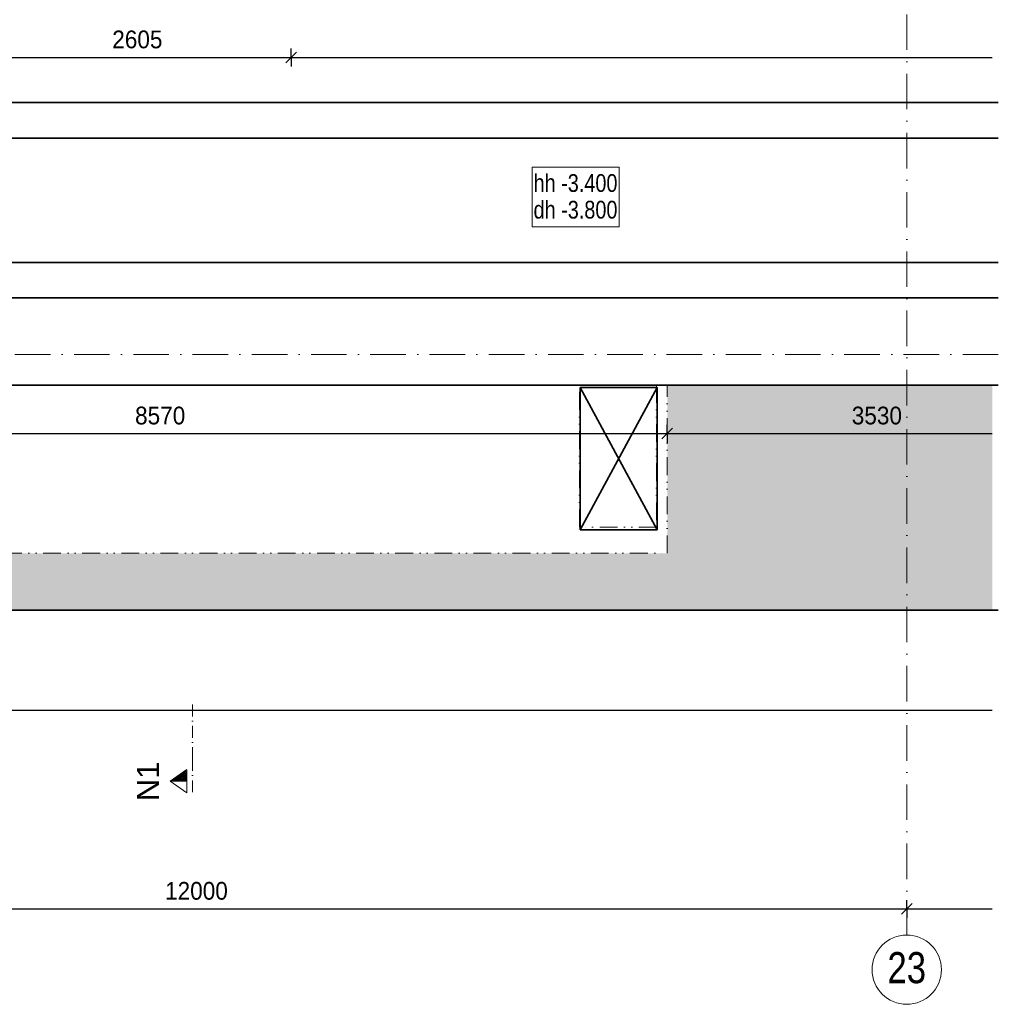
# Model space of a CAD drawing. Header units: millimetres. Extents: x 0 to 78750, y 0 to 63000.
# Tile 18 of 69: x 57780 to 66041, y 7118 to 15431. Entities that reach past the tile are written whole.
import ezdxf
from ezdxf.enums import TextEntityAlignment as Align

# ---------------------------------------------------------------- set-up
doc = ezdxf.new("R2010")
doc.units = ezdxf.units.MM
doc.header["$LTSCALE"] = 1000
for name, pattern in [('Cerchovana 0.5x', [0.18, 0.1, -0.04, 0, -0.04]), ('Cerchovana 2 tecky', [0.33, 0.15, -0.06, 0, -0.06, 0, -0.06]), ('Cerchovana 2x', [0.5, 0.3, -0.1, 0, -0.1]), ('Teckovana', [0.06, 0, -0.06])]:
    doc.linetypes.add(name, pattern=pattern)
for name, color, linetype, lineweight in [('Filling', 7, 'Continuous', 13), ('Obecné05', 7, 'Continuous', 50), ('Plošné elementy obecné', 7, 'Continuous', 13), ('Rastr', 30, 'Teckovana', 18)]:
    doc.layers.add(name, color=color, linetype=linetype, lineweight=lineweight)
for name, color, linetype in [('Kóty 1_50', 7, 'Continuous'), ('Standard', 7, 'Continuous'), ('Text obecně', 7, 'Continuous')]:
    doc.layers.add(name, color=color, linetype=linetype)
doc.styles.add('ARIAL', font='arial.ttf')

msp = doc.modelspace()

# ---------------------------------------------------------------- hatches: boundary and pattern name
at = {"layer": 'Filling', "linetype": 'Continuous', "lineweight": 5, "true_color": 0xe0ffe0, "transparency": 33554687}
for points in [[(63246.1, 12346), (63246.1, 10925.8), (65989.2, 10925.8), (65989.2, 12346)], [(4676.1, 10446), (65989.2, 10446), (65989.2, 10925.8), (4676.1, 10925.8)]]:
    msp.add_hatch(color=254, dxfattribs=at).paths.add_polyline_path(points)

# ---------------------------------------------------------------- linework, layer by layer
at = {"layer": 'Kóty 1_50', "color": 7, "linetype": 'Continuous', "lineweight": -3, "transparency": 33554687}
for p, q in [((60026, 15067.5), (60116, 15157.5)), ((60071, 15112.5), (60071, 15187.5)), ((57467.4, 15112.5), (60071, 15112.5)), ((60071, 15112.5), (60071, 15037.5)), ((60071, 15112.5), (65989.2, 15112.5)), ((63201.1, 11891.6), (63291.1, 11981.6)), ((63246.1, 11936.6), (63246.1, 12011.6)), ((54676.1, 11936.6), (63246.1, 11936.6)), ((63246.1, 11936.6), (63246.1, 11861.6)), ((63246.1, 11936.6), (65989.2, 11936.6)), ((3732.4, 9601.9), (65989.2, 9601.9)), ((65267.4, 7923.5), (65267.4, 7998.5)), ((53267.4, 7923.5), (65267.4, 7923.5)), ((65222.4, 7878.5), (65312.4, 7968.5)), ((65267.4, 7923.5), (65267.4, 7848.5)), ((65267.4, 7923.5), (65989.2, 7923.5))]:
    msp.add_line(p, q, dxfattribs=at)
at = {"layer": 'Obecné05', "color": 252, "linetype": 'Continuous', "lineweight": 35, "true_color": 0x8f8f8f, "transparency": 33554687}
for p, q in [((63161.1, 12324.5), (62511.1, 12324.5)), ((62511.1, 12324.5), (62511.1, 11124.5)), ((62511.1, 11124.5), (63161.1, 12324.5)), ((62511.1, 12324.5), (63161.1, 11124.5)), ((63161.1, 11124.5), (63161.1, 12324.5)), ((62511.1, 11124.5), (63161.1, 11124.5))]:
    msp.add_line(p, q, dxfattribs=at)
at = {"layer": 'Plošné elementy obecné', "color": 7, "linetype": 'Continuous', "lineweight": 35, "transparency": 33554687}
for p, q in [((66040.5, 14732.3), (5232.4, 14732.3)), ((66040.5, 14432.3), (5232.4, 14432.3)), ((66040.5, 13382.3), (5232.4, 13382.3)), ((66040.5, 13082.3), (5232.4, 13082.3)), ((4232.4, 12346), (66040.5, 12346)), ((66040.5, 10446), (4232.4, 10446))]:
    msp.add_line(p, q, dxfattribs=at)
at = {"layer": 'Plošné elementy obecné', "color": 7, "linetype": 'Cerchovana 2 tecky', "lineweight": 18, "transparency": 33554687}
for p, q in [((62506.1, 11146), (62506.1, 12346)), ((62506.1, 12346), (63156.1, 12346)), ((63156.1, 12346), (63156.1, 11146)), ((63246.1, 10925.9), (63246.1, 12346)), ((63246.1, 12346), (65989.2, 12346)), ((63156.1, 11146), (62506.1, 11146)), ((54676.1, 10925.9), (63246.1, 10925.9)), ((65989.2, 10446), (53267.4, 10446))]:
    msp.add_line(p, q, dxfattribs=at)
at = {"layer": 'Rastr', "color": 7, "linetype": 'Cerchovana 2x', "lineweight": 5, "transparency": 33554687}
for p, q in [((65267.4, 60984.8), (65267.4, 7702.5)), ((66040.5, 12605), (1594.8, 12605))]:
    msp.add_line(p, q, dxfattribs=at)
at = {"layer": 'Rastr', "color": 7, "linetype": 'Continuous', "lineweight": 18, "transparency": 33554687}
msp.add_circle((65267.7, 7410.4), 292.5, dxfattribs=at)
at = {"layer": 'Standard', "color": 8, "linetype": 'Cerchovana 0.5x', "lineweight": 18, "transparency": 33554687}
for q in [(59237.7, 9688.8), (59237.7, 8888.8)]:
    msp.add_line((59237.7, 9188.8), q, dxfattribs=at)
at = {"layer": 'Standard', "color": 8, "linetype": 'Continuous', "lineweight": 18, "transparency": 33554687}
msp.add_line((59050.2, 9001.3), (59190.9, 9001.3), dxfattribs=at)
for points in [[(59050.2, 9001.3), (59190.9, 8902.9), (59190.9, 9099.7), (59050.2, 9001.3)], [(59183.8, 9001.3), (59183.8, 9086.2), (59062.5, 9001.3)], [(59074.7, 9001.3), (59176.8, 9072.7), (59176.8, 9001.3)], [(59169.8, 9001.3), (59169.8, 9059.2), (59086.9, 9001.3)], [(59099.2, 9001.3), (59162.7, 9045.9), (59162.7, 9001.3)], [(59155.7, 9001.3), (59155.7, 9032.2), (59111.5, 9001.3)], [(59123.6, 9001.3), (59148.7, 9019), (59148.7, 9001.3)], [(59141.6, 9001.3), (59141.6, 9005.2), (59136, 9001.3)]]:
    msp.add_lwpolyline(points, dxfattribs=at)
at = {"layer": 'Text obecně', "color": 7, "linetype": 'Continuous', "lineweight": 5, "transparency": 33554687}
msp.add_lwpolyline([(62105.4, 13682.3), (62841.4, 13682.3), (62841.4, 14187.3), (62105.4, 14187.3), (62105.4, 13682.3)], dxfattribs=at)

# ---------------------------------------------------------------- texts
at = {"layer": 'Kóty 1_50', "color": 7, "linetype": 'Continuous', "lineweight": 5, "transparency": 33554687, "style": 'ARIAL'}
for s, width, p, p2 in [('2605', 0.909884, (58561.1, 15190), (58984.8, 15190)), ('8570', 0.909884, (58753.7, 12014.1), (59177.4, 12014.1)), ('3530', 0.909874, (64803.7, 12014.2), (65227.4, 12014.2)), ('12000', 0.90988, (59007.1, 8001.1), (59536.7, 8001.1))]:
    msp.add_text(s, height=150, dxfattribs=dict(at, width=width)).set_placement(p, p2, align=Align.FIT)
at = {"layer": 'Rastr', "color": 7, "linetype": 'Continuous', "lineweight": 18, "transparency": 33554687, "style": 'ARIAL', "width": 0.800704}
msp.add_text('23', height=262.5, dxfattribs=at).set_placement((65104.6, 7296.2), (65430.8, 7296.2), align=Align.FIT)
at = {"layer": 'Standard', "color": 7, "linetype": 'Continuous', "lineweight": -3, "transparency": 33554687, "style": 'ARIAL', "width": 1.001031}
msp.add_text('N1', height=187.5, rotation=90, dxfattribs=at).set_placement((58956.5, 8832.6), (58956.5, 9167.4), align=Align.FIT)
at = {"layer": 'Text obecně', "color": 7, "linetype": 'Continuous', "lineweight": 5, "transparency": 33554687, "style": 'ARIAL', "width": 0.800526}
for s, p, p2 in [('hh -3.400', (62117.4, 13977.3), (62825.6, 13977.3)), ('dh -3.800', (62117.4, 13752.3), (62825.6, 13752.3))]:
    msp.add_text(s, height=150, dxfattribs=at).set_placement(p, p2, align=Align.FIT)

doc.saveas('drawing.dxf')
